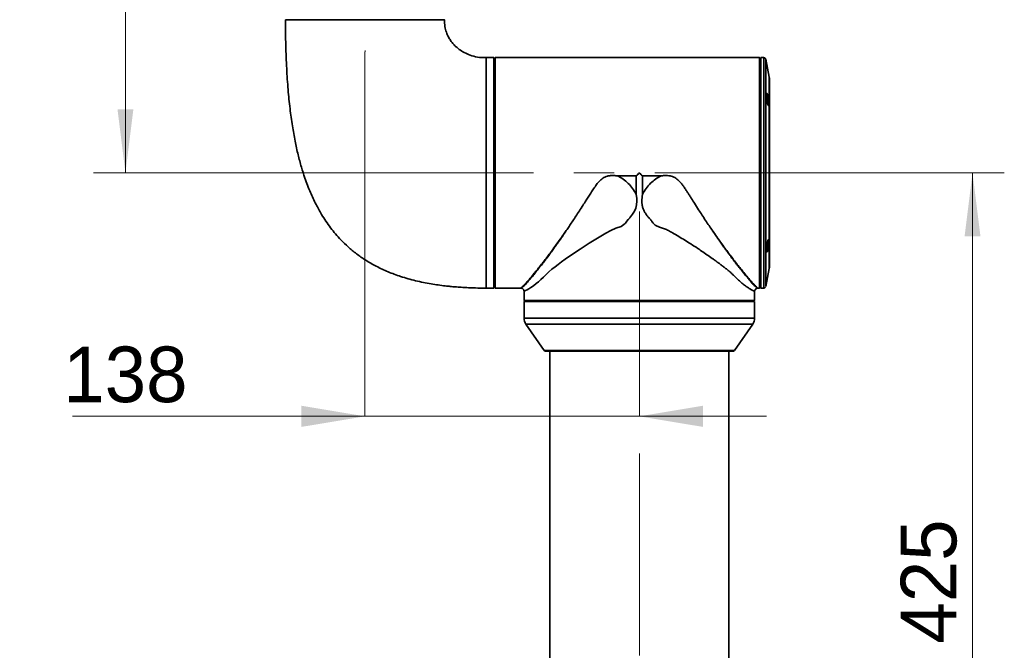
# Model space of a CAD drawing. Header units: millimetres. Extents: x 0 to 3360, y 0 to 2379.
# Tile 14 of 21: x 1221 to 1716, y 1362 to 1679. Entities that reach past the tile are written whole.
import ezdxf

# ---------------------------------------------------------------- set-up
doc = ezdxf.new("R2010")
doc.units = ezdxf.units.MM
doc.header["$LTSCALE"] = 8
doc.linetypes.add('CENTERX2', pattern=[20.32, 12.7, -2.54, 2.54, -2.54])
doc.layers.get('0').update_dxf_attribs({"lineweight": 18})
doc.layers.add('中心线层', color=6, linetype='CENTERX2', lineweight=25)
doc.layers.add('标注层', color=150, linetype='Continuous', lineweight=18)
doc.styles.add('SLDTEXTSTYLE1', font='txt')
doc.dimstyles.new('SLDDIMSTYLE0', dxfattribs={"dimtxt": 28, "dimasz": 32, "dimexe": 0, "dimexo": 0.0625, "dimgap": 7, "dimtad": 1, "dimrnd": 1e-09, "dimzin": 12, "dimdsep": 46, "dimtxsty": 'SLDTEXTSTYLE1', "dimcen": 0.09, "dimdle": 64, "dimadec": 0, "dimazin": 3, "dimtfac": 1, "dimtdec": 3, "dimtmove": 0, "dimatfit": 0, "dimfxl": 1, "dimfrac": 2, "dimtolj": 1, "dimarcsym": 0})
doc.dimstyles.new('SLDDIMSTYLE1', dxfattribs={"dimtxt": 28, "dimasz": 32, "dimexe": 0, "dimexo": 0.0625, "dimgap": 7, "dimtad": 1, "dimrnd": 1e-09, "dimzin": 12, "dimdsep": 46, "dimtxsty": 'SLDTEXTSTYLE1', "dimcen": 0.09, "dimdle": 64, "dimadec": 0, "dimazin": 3, "dimtfac": 1, "dimtdec": 3, "dimtofl": 0, "dimtmove": 0, "dimatfit": 3, "dimfxl": 1, "dimfrac": 2, "dimtolj": 1, "dimarcsym": 0})

# ---------------------------------------------------------------- blocks, each defined once
blk = doc.blocks.new('*X27')
at = {"layer": '标注层'}
for points in [[(1700.1, 1602.02), (1696.1, 1570.02), (1704.1, 1570.02)], [(1700.1, 1177.02), (1704.1, 1209.02), (1696.1, 1209.02)]]:
    blk.add_hatch(color=256, dxfattribs=at).paths.add_polyline_path(points, flags=0)
for p, q in [((1595.68, 1602.02), (1716.1, 1602.02)), ((1700.1, 1602.02), (1700.1, 1177.02)), ((1596.3, 1177.02), (1716.1, 1177.02))]:
    blk.add_line(p, q, dxfattribs=at)
at = {"layer": '标注层', "insert": (1664, 1365.08), "char_height": 28, "width": 112.3128, "attachment_point": 1, "rotation": 90, "style": 'SLDTEXTSTYLE1'}
blk.add_mtext('425', dxfattribs=at)
blk = doc.blocks.new('*X28')
at = {"layer": '标注层', "linetype": 'Continuous'}
for points in [[(1394.51, 1479.47), (1362.51, 1484.8), (1362.51, 1474.14)], [(1532.51, 1479.47), (1564.51, 1484.8), (1564.51, 1474.14)]]:
    blk.add_hatch(color=0, dxfattribs=at).paths.add_polyline_path(points, flags=0)
at = {"layer": '标注层', "color": 0, "linetype": 'Continuous'}
for p, q in [((1394.51, 1662.96), (1394.51, 1479.47)), ((1532.51, 1582.45), (1532.51, 1479.47)), ((1247.4, 1479.47), (1596.51, 1479.47))]:
    blk.add_line(p, q, dxfattribs=at)
at = {"layer": '标注层', "color": 0, "insert": (1274, 1500.39), "char_height": 28, "width": 106.3687, "attachment_point": 5, "style": 'SLDTEXTSTYLE1'}
blk.add_mtext('138', dxfattribs=at)
blk = doc.blocks.new('*X29')
at = {"layer": '标注层'}
for points in [[(1274, 1997.02), (1270, 1965.02), (1278, 1965.02)], [(1274, 1602.02), (1278, 1634.02), (1270, 1634.02)]]:
    blk.add_hatch(color=256, dxfattribs=at).paths.add_polyline_path(points, flags=0)
for p, q in [((1393.82, 1997.02), (1258, 1997.02)), ((1274, 1602.02), (1274, 1997.02)), ((1377.68, 1602.02), (1258, 1602.02))]:
    blk.add_line(p, q, dxfattribs=at)
at = {"layer": '标注层', "insert": (1237.9, 1775.08), "char_height": 28, "width": 110.4358, "attachment_point": 1, "rotation": 90, "style": 'SLDTEXTSTYLE1'}
blk.add_mtext('395', dxfattribs=at)

msp = doc.modelspace()

# ---------------------------------------------------------------- linework, layer by layer
at = {"color": 7, "linetype": 'Continuous', "lineweight": 35}
for p, q in [((1455.313, 1660.005), (1455.314, 1660.014)), ((1455.513, 1660.014), (1455.313, 1660.005)), ((1455.314, 1660.005), (1455.514, 1660.014)), ((1459.313, 1660.014), (1455.513, 1660.014)), ((1459.313, 1660.014), (1459.313, 1659.823)), ((1459.314, 1660.014), (1459.314, 1659.823)), ((1459.314, 1659.823), (1459.314, 1658.818)), ((1459.314, 1659.823), (1459.314, 1658.818)), ((1459.516, 1659.515), (1459.513, 1659.515)), ((1459.825, 1659.823), (1459.516, 1659.515)), ((1460.016, 1660.014), (1459.825, 1659.823)), ((1463.513, 1660.014), (1460.016, 1660.014)), ((1463.514, 1660.014), (1463.513, 1660.014)), ((1593.011, 1660.023), (1463.514, 1660.023)), ((1593.511, 1659.523), (1593.011, 1660.023)), ((1595.093, 1660.023), (1593.611, 1660.023)), ((1597.887, 1650.148), (1596.073, 1659.219)), ((1459.517, 1657.023), (1459.314, 1657.023)), ((1596.954, 1640.985), (1596.993, 1640.853)), ((1597.908, 1635.804), (1597.908, 1635.535)), ((1521.556, 1600.5), (1530.986, 1600.5)), ((1530.986, 1600.5), (1530.986, 1591.153)), ((1534.032, 1600.5), (1543.462, 1600.5)), ((1534.032, 1591.153), (1534.032, 1600.5)), ((1495.76, 1572.988), (1495.771, 1573.004)), ((1569.263, 1572.982), (1569.319, 1572.9)), ((1596.073, 1544.827), (1597.887, 1553.897)), ((1459.314, 1547.023), (1459.517, 1547.023)), ((1455.512, 1544.023), (1459.317, 1544.023)), ((1459.513, 1544.531), (1459.516, 1544.531)), ((1459.516, 1544.531), (1459.825, 1544.223)), ((1459.825, 1544.223), (1460.016, 1544.032)), ((1460.016, 1544.032), (1463.513, 1544.032)), ((1463.513, 1544.032), (1463.514, 1544.032)), ((1463.514, 1544.023), (1473.031, 1544.023)), ((1474.514, 1542.433), (1474.514, 1537.726)), ((1590.505, 1541.223), (1590.505, 1537.726)), ((1590.505, 1541.223), (1590.514, 1541.223)), ((1590.505, 1537.726), (1590.505, 1541.223)), ((1590.514, 1541.223), (1590.514, 1542.433)), ((1591.996, 1544.023), (1593.011, 1544.023)), ((1593.011, 1544.023), (1593.511, 1544.523)), ((1593.611, 1544.023), (1595.093, 1544.023)), ((1474.514, 1537.726), (1475.014, 1537.226)), ((1590.505, 1537.726), (1474.514, 1537.726)), ((1474.514, 1537.223), (1474.514, 1528.799)), ((1475.014, 1537.226), (1475.014, 1537.223)), ((1590.005, 1537.226), (1475.014, 1537.226)), ((1475.014, 1537.223), (1590.005, 1537.223)), ((1590.005, 1537.226), (1590.313, 1537.535)), ((1590.005, 1537.223), (1590.005, 1537.226)), ((1590.314, 1537.535), (1590.006, 1537.226)), ((1590.505, 1537.726), (1590.313, 1537.535)), ((1590.514, 1528.799), (1590.514, 1537.223)), ((1475.417, 1525.932), (1484.715, 1512.649)), ((1580.312, 1512.649), (1589.61, 1525.932)), ((1485.534, 1512.223), (1579.493, 1512.223)), ((1487.514, 1512.223), (1487.514, 1266.823)), ((1577.514, 1266.823), (1577.514, 1512.223))]:
    msp.add_line(p, q, dxfattribs=at)
at = {"color": 8, "linetype": 'Continuous', "lineweight": 35}
msp.add_line((1580.312, 1512.649), (1484.715, 1512.649), dxfattribs=at)
at = {"color": 7, "linetype": 'Continuous', "lineweight": 35}
for points in [[(1459.516, 1659.515), (1459.516, 1659.256), (1459.516, 1658.634), (1459.515, 1657.653), (1459.515, 1656.318), (1459.515, 1654.639), (1459.514, 1652.625), (1459.514, 1650.291), (1459.514, 1647.65), (1459.513, 1644.719), (1459.513, 1641.517), (1459.513, 1638.065), (1459.512, 1634.383), (1459.512, 1630.496), (1459.512, 1626.429), (1459.512, 1622.206), (1459.512, 1617.855), (1459.512, 1613.404), (1459.512, 1608.881), (1459.512, 1604.314), (1459.512, 1599.732), (1459.512, 1595.165), (1459.512, 1590.642), (1459.512, 1586.19), (1459.512, 1581.84), (1459.512, 1577.617), (1459.512, 1573.55), (1459.512, 1569.663), (1459.513, 1565.981), (1459.513, 1562.529), (1459.513, 1559.327), (1459.514, 1556.396), (1459.514, 1553.755), (1459.514, 1551.42), (1459.515, 1549.407), (1459.515, 1547.728), (1459.515, 1546.393), (1459.516, 1545.412), (1459.516, 1544.79), (1459.516, 1544.531)], [(1460.016, 1660.014), (1460.016, 1659.75), (1460.016, 1659.12), (1460.015, 1658.128), (1460.015, 1656.78), (1460.015, 1655.084), (1460.014, 1653.052), (1460.014, 1650.697), (1460.014, 1648.032), (1460.013, 1645.076), (1460.013, 1641.846), (1460.013, 1638.364), (1460.012, 1634.652), (1460.012, 1630.732), (1460.012, 1626.631), (1460.012, 1622.373), (1460.012, 1617.986), (1460.012, 1613.498), (1460.012, 1608.937), (1460.012, 1604.333), (1460.012, 1599.713), (1460.012, 1595.109), (1460.012, 1590.548), (1460.012, 1586.06), (1460.012, 1581.673), (1460.012, 1577.415), (1460.012, 1573.314), (1460.012, 1569.394), (1460.013, 1565.681), (1460.013, 1562.199), (1460.013, 1558.97), (1460.014, 1556.014), (1460.014, 1553.349), (1460.014, 1550.993), (1460.015, 1548.961), (1460.015, 1547.266), (1460.015, 1545.918), (1460.016, 1544.926), (1460.016, 1544.295), (1460.016, 1544.032)], [(1593.011, 1544.023), (1593.01, 1544.202), (1593.01, 1544.737), (1593.009, 1545.625), (1593.009, 1546.862), (1593.009, 1548.438), (1593.008, 1550.344), (1593.008, 1552.57), (1593.008, 1555.1), (1593.007, 1557.919), (1593.007, 1561.011), (1593.007, 1564.355), (1593.007, 1567.931), (1593.006, 1571.718), (1593.006, 1575.691), (1593.006, 1579.827), (1593.006, 1584.1), (1593.006, 1588.483), (1593.006, 1592.95), (1593.006, 1597.472), (1593.006, 1602.023), (1593.006, 1606.574), (1593.006, 1611.096), (1593.006, 1615.563), (1593.006, 1619.946), (1593.006, 1624.219), (1593.006, 1628.354), (1593.006, 1632.328), (1593.007, 1636.114), (1593.007, 1639.691), (1593.007, 1643.035), (1593.007, 1646.126), (1593.008, 1648.946), (1593.008, 1651.476), (1593.008, 1653.701), (1593.009, 1655.608), (1593.009, 1657.184), (1593.009, 1658.42), (1593.01, 1659.309), (1593.01, 1659.844), (1593.011, 1660.023)], [(1593.511, 1544.523), (1593.51, 1544.7), (1593.51, 1545.231), (1593.509, 1546.112), (1593.509, 1547.337), (1593.509, 1548.9), (1593.508, 1550.79), (1593.508, 1552.996), (1593.508, 1555.504), (1593.507, 1558.3), (1593.507, 1561.364), (1593.507, 1564.68), (1593.507, 1568.225), (1593.506, 1571.979), (1593.506, 1575.918), (1593.506, 1580.019), (1593.506, 1584.254), (1593.506, 1588.6), (1593.506, 1593.028), (1593.506, 1597.511), (1593.506, 1602.023), (1593.506, 1606.534), (1593.506, 1611.018), (1593.506, 1615.446), (1593.506, 1619.791), (1593.506, 1624.027), (1593.506, 1628.127), (1593.506, 1632.067), (1593.507, 1635.821), (1593.507, 1639.366), (1593.507, 1642.682), (1593.507, 1645.746), (1593.508, 1648.541), (1593.508, 1651.05), (1593.508, 1653.256), (1593.509, 1655.146), (1593.509, 1656.709), (1593.509, 1657.934), (1593.51, 1658.815), (1593.51, 1659.346), (1593.511, 1659.523)], [(1596.073, 1544.827), (1596.073, 1544.827), (1596.073, 1545.013), (1596.072, 1545.55), (1596.072, 1546.435), (1596.072, 1547.663), (1596.071, 1549.226), (1596.071, 1551.115), (1596.071, 1553.317), (1596.07, 1555.82), (1596.07, 1558.608), (1596.07, 1561.663), (1596.07, 1564.967), (1596.069, 1568.5), (1596.069, 1572.239), (1596.069, 1576.162), (1596.069, 1580.244), (1596.069, 1584.461), (1596.069, 1588.786), (1596.068, 1593.192), (1596.068, 1597.653), (1596.068, 1602.141), (1596.068, 1606.628), (1596.068, 1611.087), (1596.069, 1615.49), (1596.069, 1619.81), (1596.069, 1624.02), (1596.069, 1628.095), (1596.069, 1632.009), (1596.069, 1635.738), (1596.07, 1639.259), (1596.07, 1642.55), (1596.07, 1645.592), (1596.07, 1648.365), (1596.071, 1650.852), (1596.071, 1653.039), (1596.071, 1654.91), (1596.072, 1656.456), (1596.072, 1657.666), (1596.073, 1658.533), (1596.073, 1659.052), (1596.073, 1659.219)], [(1597.887, 1553.897), (1597.887, 1554.042), (1597.887, 1554.539), (1597.886, 1555.388), (1597.886, 1556.582), (1597.886, 1558.113), (1597.885, 1559.969), (1597.885, 1562.136), (1597.885, 1564.598), (1597.885, 1567.338), (1597.884, 1570.334), (1597.884, 1573.565), (1597.884, 1577.007), (1597.884, 1580.633), (1597.884, 1584.419), (1597.884, 1588.334), (1597.883, 1592.351), (1597.883, 1596.44), (1597.883, 1600.569), (1597.883, 1604.71), (1597.883, 1608.831), (1597.883, 1612.901), (1597.884, 1616.891), (1597.884, 1620.77), (1597.884, 1624.511), (1597.884, 1628.086), (1597.884, 1631.467), (1597.884, 1634.63), (1597.885, 1637.552), (1597.885, 1640.211), (1597.885, 1642.588), (1597.886, 1644.664), (1597.886, 1646.424), (1597.886, 1647.855), (1597.887, 1648.947), (1597.887, 1649.692), (1597.887, 1650.084), (1597.888, 1650.12), (1597.888, 1649.8), (1597.888, 1649.133)], [(1530.986, 1591.153), (1531.184, 1589.337), (1531.234, 1587.696), (1531.101, 1585.969), (1530.711, 1584.286), (1530.041, 1582.7), (1529.133, 1581.224), (1528.646, 1580.565), (1528.079, 1579.858), (1527.919, 1579.667), (1527.732, 1579.448), (1527.52, 1579.201), (1527.097, 1578.712), (1526.991, 1578.59), (1526.964, 1578.559), (1526.957, 1578.551), (1526.955, 1578.549), (1526.955, 1578.549), (1526.955, 1578.548), (1526.955, 1578.548), (1526.955, 1578.548), (1526.955, 1578.548), (1526.274, 1577.652), (1525.559, 1576.723), (1524.756, 1575.95), (1523.322, 1575.047), (1520.689, 1574.244), (1518.208, 1573.085), (1515.732, 1571.744), (1511.397, 1569.204), (1507.206, 1566.608), (1502.682, 1563.663), (1498.947, 1561.129), (1495.247, 1558.526), (1493.412, 1557.194), (1491.706, 1555.929), (1490.144, 1554.745), (1488.5, 1553.46), (1486.992, 1552.224), (1485.582, 1550.913), (1484.237, 1549.59), (1482.945, 1548.366), (1481.704, 1547.243), (1480.551, 1546.256), (1479.213, 1545.19), (1478.01, 1544.322), (1476.989, 1543.664), (1476.099, 1543.156), (1475.242, 1542.736), (1474.693, 1542.505), (1474.514, 1542.433)], [(1590.514, 1537.223), (1590.334, 1537.223), (1589.799, 1537.223), (1588.91, 1537.223), (1587.673, 1537.223), (1586.097, 1537.223), (1584.19, 1537.223), (1581.964, 1537.223), (1579.434, 1537.223), (1576.614, 1537.223), (1573.522, 1537.223), (1570.178, 1537.223), (1566.601, 1537.223), (1562.814, 1537.223), (1558.841, 1537.223), (1554.705, 1537.223), (1550.432, 1537.223), (1546.049, 1537.223), (1541.582, 1537.223), (1537.059, 1537.223), (1532.509, 1537.223), (1527.958, 1537.223), (1523.435, 1537.223), (1518.969, 1537.223), (1514.586, 1537.223), (1510.313, 1537.223), (1506.178, 1537.223), (1502.204, 1537.223), (1498.418, 1537.223), (1494.842, 1537.223), (1491.498, 1537.223), (1488.407, 1537.223), (1485.588, 1537.223), (1483.058, 1537.223), (1480.833, 1537.223), (1478.927, 1537.223), (1477.351, 1537.223), (1476.115, 1537.223), (1475.227, 1537.223), (1474.692, 1537.223), (1474.514, 1537.223), (1474.693, 1537.223), (1475.228, 1537.223), (1476.117, 1537.223), (1477.354, 1537.223), (1478.93, 1537.223), (1480.837, 1537.223), (1483.063, 1537.223), (1485.593, 1537.223), (1488.413, 1537.223), (1491.505, 1537.223), (1494.849, 1537.223), (1498.426, 1537.223), (1502.213, 1537.223), (1506.186, 1537.223), (1510.322, 1537.223), (1514.595, 1537.223), (1518.978, 1537.223), (1523.445, 1537.223), (1527.968, 1537.223), (1532.518, 1537.223), (1537.069, 1537.223), (1541.592, 1537.223), (1546.058, 1537.223), (1550.441, 1537.223), (1554.714, 1537.223), (1558.849, 1537.223), (1562.823, 1537.223), (1566.609, 1537.223), (1570.185, 1537.223), (1573.529, 1537.223), (1576.62, 1537.223), (1579.439, 1537.223), (1581.969, 1537.223), (1584.194, 1537.223), (1586.1, 1537.223), (1587.676, 1537.223), (1588.912, 1537.223), (1589.8, 1537.223), (1590.335, 1537.223), (1590.514, 1537.223)]]:
    msp.add_lwpolyline(points, dxfattribs=at)
at = {"color": 8, "linetype": 'Continuous', "lineweight": 35}
for points in [[(1595.093, 1544.023), (1595.092, 1544.202), (1595.092, 1544.737), (1595.092, 1545.625), (1595.091, 1546.862), (1595.091, 1548.438), (1595.09, 1550.344), (1595.09, 1552.57), (1595.09, 1555.1), (1595.089, 1557.919), (1595.089, 1561.011), (1595.089, 1564.355), (1595.089, 1567.931), (1595.088, 1571.718), (1595.088, 1575.691), (1595.088, 1579.827), (1595.088, 1584.1), (1595.088, 1588.483), (1595.088, 1592.95), (1595.088, 1597.472), (1595.088, 1602.023), (1595.088, 1606.574), (1595.088, 1611.096), (1595.088, 1615.563), (1595.088, 1619.946), (1595.088, 1624.219), (1595.088, 1628.354), (1595.088, 1632.328), (1595.089, 1636.114), (1595.089, 1639.691), (1595.089, 1643.035), (1595.089, 1646.126), (1595.09, 1648.946), (1595.09, 1651.476), (1595.09, 1653.701), (1595.091, 1655.608), (1595.091, 1657.184), (1595.092, 1658.42), (1595.092, 1659.309), (1595.092, 1659.844), (1595.093, 1660.023)], [(1590.514, 1528.799), (1590.334, 1528.799), (1589.799, 1528.799), (1588.91, 1528.799), (1587.673, 1528.799), (1586.097, 1528.799), (1584.19, 1528.799), (1581.964, 1528.799), (1579.434, 1528.799), (1576.614, 1528.799), (1573.522, 1528.799), (1570.178, 1528.799), (1566.601, 1528.799), (1562.814, 1528.799), (1558.841, 1528.799), (1554.705, 1528.799), (1550.432, 1528.799), (1546.049, 1528.799), (1541.582, 1528.799), (1537.059, 1528.799), (1532.509, 1528.799), (1527.958, 1528.799), (1523.435, 1528.799), (1518.969, 1528.799), (1514.586, 1528.799), (1510.313, 1528.799), (1506.178, 1528.799), (1502.204, 1528.799), (1498.418, 1528.799), (1494.842, 1528.799), (1491.498, 1528.799), (1488.407, 1528.799), (1485.588, 1528.799), (1483.058, 1528.799), (1480.833, 1528.799), (1478.927, 1528.799), (1477.351, 1528.799), (1476.115, 1528.799), (1475.227, 1528.799), (1474.692, 1528.799), (1474.514, 1528.799)], [(1532.509, 1525.932), (1528.029, 1525.932), (1523.577, 1525.932), (1519.18, 1525.932), (1514.865, 1525.932), (1510.659, 1525.932), (1506.588, 1525.932), (1502.677, 1525.932), (1498.949, 1525.932), (1495.429, 1525.932), (1492.137, 1525.932), (1489.094, 1525.932), (1486.319, 1525.932), (1483.829, 1525.932), (1481.638, 1525.932), (1479.762, 1525.932), (1478.21, 1525.932), (1476.994, 1525.932), (1476.12, 1525.932), (1475.593, 1525.932), (1475.417, 1525.932)], [(1589.61, 1525.932), (1589.433, 1525.932), (1588.906, 1525.932), (1588.031, 1525.932), (1586.814, 1525.932), (1585.262, 1525.932), (1583.384, 1525.932), (1581.193, 1525.932), (1578.702, 1525.932), (1575.927, 1525.932), (1572.883, 1525.932), (1569.591, 1525.932), (1566.07, 1525.932), (1562.342, 1525.932), (1558.43, 1525.932), (1554.359, 1525.932), (1550.153, 1525.932), (1545.838, 1525.932), (1541.441, 1525.932), (1536.988, 1525.932), (1532.509, 1525.932)]]:
    msp.add_lwpolyline(points, dxfattribs=at)
at = {"color": 7, "linetype": 'Continuous', "lineweight": 35}
for centre, radius, start, end in [((1479.514, 1528.799), 5, 180, 214.99202), ((1585.514, 1528.799), 5, 325.00798, 0), ((1485.534, 1513.223), 1, 214.99202, 270), ((1579.493, 1513.223), 1, 270, 325.00798)]:
    msp.add_arc(centre, radius, start, end, dxfattribs=at)
for major_axis, ratio, start_param, end_param in [((58, 58), 0.0000422, 1.5708386, 1.5970993), ((58, -58), 0.0000423, 4.7123468, 4.7386088)]:
    msp.add_ellipse((1532.514, 1602.023), major_axis=major_axis, ratio=ratio, start_param=start_param, end_param=end_param, dxfattribs=at)
for points, knots in [([(1354.514, 1679.023), (1354.54, 1674.74), (1354.591, 1666.562), (1355.039, 1654.851), (1355.744, 1644.227), (1356.707, 1634.61), (1357.889, 1625.972), (1359.259, 1618.233), (1360.781, 1611.318), (1362.435, 1605.114), (1364.44, 1598.768), (1366.838, 1592.464), (1369.675, 1586.362), (1372.996, 1580.359), (1377.061, 1574.315), (1381.657, 1568.908), (1386.07, 1564.639), (1390.239, 1561.2), (1394.936, 1557.936), (1400.25, 1554.879), (1406.126, 1552.137), (1412.744, 1549.684), (1419.999, 1547.635), (1427.523, 1546.102), (1433.369, 1545.276), (1437.395, 1544.844), (1440.038, 1544.604), (1443.107, 1544.377), (1446.933, 1544.174), (1451.159, 1544.037), (1454.117, 1544.035), (1455.514, 1544.034)], [0, 0, 0, 0, 12.8489343, 24.5373961, 35.1560874, 44.7921193, 53.5284416, 61.3089627, 68.3668678, 74.7664171, 80.56635, 88.326584, 94.9857624, 100.7403426, 108.8961892, 116.7956075, 121.9828332, 127.3007014, 132.9933361, 139.1249781, 145.6697263, 152.424833, 160.2813305, 168.2646761, 175.4443609, 177.9873174, 180.413145, 183.4083729, 187.2196181, 191.9058674, 196.0946244, 196.0946244, 196.0946244, 196.0946244]), ([(1394.51, 1679.023), (1392.765, 1679.023), (1389.274, 1679.023), (1384.128, 1679.023), (1379.159, 1679.023), (1374.453, 1679.023), (1370.091, 1679.023), (1366.146, 1679.023), (1362.686, 1679.023), (1359.772, 1679.023), (1357.449, 1679.023), (1355.773, 1679.023), (1354.711, 1679.023), (1354.579, 1679.023), (1354.514, 1679.023)], [0, 0, 0, 0, 3.333053, 6.666104, 9.9991567, 13.3322069, 16.6652587, 19.9983113, 23.3313621, 26.6644146, 29.9974669, 33.3305188, 36.6635701, 39.9966221, 39.9966221, 39.9966221, 39.9966221]), ([(1394.51, 1679.033), (1392.765, 1679.033), (1389.274, 1679.033), (1384.128, 1679.033), (1379.159, 1679.033), (1374.453, 1679.033), (1370.091, 1679.033), (1366.146, 1679.033), (1362.686, 1679.033), (1359.772, 1679.033), (1357.449, 1679.033), (1355.774, 1679.033), (1354.721, 1679.033), (1354.59, 1679.033), (1354.525, 1679.033)], [0, 0, 0, 0, 3.3416026, 6.6832032, 10.0248055, 13.3664053, 16.7080067, 20.0496088, 23.3912093, 26.7328114, 30.0744132, 33.4160147, 36.7576157, 39.9849322, 39.9849322, 39.9849322, 39.9849322]), ([(1354.525, 1679.033), (1354.594, 1679.033), (1354.735, 1679.033), (1355.612, 1679.033), (1356.611, 1679.033), (1357.014, 1679.033)], [0, 0, 0, 0, 0.9108242, 1.8526454, 2.4887249, 2.4887249, 2.4887249, 2.4887249]), ([(1434.502, 1679.033), (1434.506, 1679.033), (1434.627, 1679.033), (1434.235, 1679.033), (1433.274, 1679.033), (1431.57, 1679.033), (1429.253, 1679.033), (1426.336, 1679.033), (1422.876, 1679.033), (1418.931, 1679.033), (1414.568, 1679.033), (1409.862, 1679.033), (1404.893, 1679.033), (1399.746, 1679.033), (1396.255, 1679.033), (1394.51, 1679.033)], [0, 0, 0, 0, 0.1137211, 3.4388334, 6.7639453, 10.0890572, 13.414169, 16.7392821, 20.0643933, 23.3895053, 26.7146179, 30.0397304, 33.3648424, 36.6899546, 40.015066, 40.015066, 40.015066, 40.015066]), ([(1434.514, 1679.023), (1434.447, 1679.023), (1434.315, 1679.023), (1433.252, 1679.023), (1431.575, 1679.023), (1429.251, 1679.023), (1426.337, 1679.023), (1422.876, 1679.023), (1418.931, 1679.023), (1414.568, 1679.023), (1409.862, 1679.023), (1404.893, 1679.023), (1399.746, 1679.023), (1396.255, 1679.023), (1394.51, 1679.023)], [0, 0, 0, 0, 3.333615, 6.6672297, 10.0008444, 13.334459, 16.6680748, 20.0016887, 23.3353035, 26.6689188, 30.0025341, 33.3361488, 36.6697638, 40.0033779, 40.0033779, 40.0033779, 40.0033779]), ([(1432.014, 1679.033), (1432.423, 1679.033), (1433.437, 1679.033), (1433.897, 1679.033), (1434.172, 1679.033)], [0, 0, 0, 0, 0.8710806, 2.1582358, 2.1582358, 2.1582358, 2.1582358]), ([(1455.316, 1660.054), (1453.894, 1660.068), (1451.186, 1660.095), (1447.534, 1661.118), (1444.475, 1662.471), (1442.191, 1663.919), (1440.424, 1665.359), (1438.941, 1666.831), (1437.58, 1668.539), (1436.347, 1670.574), (1435.344, 1672.912), (1434.594, 1675.78), (1434.542, 1677.888), (1434.514, 1679.023)], [0, 0, 0, 0, 4.2503921, 8.0961186, 11.2800095, 14.2732286, 16.1802326, 18.1153295, 20.5351092, 22.7172666, 25.2390341, 28.1511501, 31.5489885, 31.5489885, 31.5489885, 31.5489885]), ([(1455.509, 1602.023), (1455.509, 1604.526), (1455.509, 1609.531), (1455.509, 1616.914), (1455.509, 1624.048), (1455.509, 1630.813), (1455.51, 1637.096), (1455.51, 1642.792), (1455.51, 1647.806), (1455.511, 1652.053), (1455.512, 1655.467), (1455.512, 1657.968), (1455.513, 1659.603), (1455.513, 1659.877), (1455.513, 1660.014)], [0, 0, 0, 0, 4.8326095, 9.6652109, 14.4978258, 19.3304306, 24.1630446, 28.995646, 33.8282586, 38.660864, 43.4934738, 48.3260809, 53.1586884, 57.9912967, 57.9912967, 57.9912967, 57.9912967]), ([(1459.309, 1602.023), (1459.309, 1604.526), (1459.309, 1609.531), (1459.309, 1616.914), (1459.309, 1624.048), (1459.309, 1630.813), (1459.31, 1637.096), (1459.31, 1642.792), (1459.31, 1647.806), (1459.311, 1652.053), (1459.312, 1655.467), (1459.312, 1657.968), (1459.313, 1659.603), (1459.313, 1659.877), (1459.313, 1660.014)], [0, 0, 0, 0, 4.8326095, 9.665211, 14.4978259, 19.3304307, 24.1630447, 28.9956462, 33.8282587, 38.6608642, 43.4934729, 48.3260811, 53.1586881, 57.9912967, 57.9912967, 57.9912967, 57.9912967]), ([(1459.314, 1660.014), (1459.314, 1659.865), (1459.314, 1659.567), (1459.315, 1658.444), (1459.315, 1657.3), (1459.315, 1657.023)], [0, 0, 0, 0, 1.289749, 2.5794977, 2.9912894, 2.9912894, 2.9912894, 2.9912894]), ([(1459.513, 1659.515), (1459.513, 1659.381), (1459.513, 1659.112), (1459.512, 1657.495), (1459.512, 1655.018), (1459.511, 1651.635), (1459.511, 1647.426), (1459.51, 1642.455), (1459.51, 1636.807), (1459.509, 1630.576), (1459.509, 1623.867), (1459.509, 1616.792), (1459.509, 1609.47), (1459.509, 1604.505), (1459.509, 1602.023)], [0, 0, 0, 0, 4.7910032, 9.58201, 14.3730095, 19.1640171, 23.9550148, 28.7460248, 33.5370349, 38.328037, 43.1190339, 47.9100476, 52.7010468, 57.4920482, 57.4920482, 57.4920482, 57.4920482]), ([(1593.609, 1561.096), (1593.609, 1562.956), (1593.609, 1566.678), (1593.608, 1573.053), (1593.608, 1579.873), (1593.608, 1587.085), (1593.608, 1594.55), (1593.608, 1602.143), (1593.608, 1609.734), (1593.608, 1617.194), (1593.608, 1624.393), (1593.608, 1631.21), (1593.609, 1637.527), (1593.609, 1643.237), (1593.609, 1648.242), (1593.61, 1652.455), (1593.611, 1655.81), (1593.611, 1658.225), (1593.612, 1659.745), (1593.612, 1659.926), (1593.612, 1660.015)], [0, 0, 0, 0, 5.5003499, 11.0007055, 16.5010611, 22.001409, 27.5017793, 33.0021252, 38.5024686, 44.0028273, 49.5031858, 55.0035383, 60.5038967, 66.0042522, 71.5046064, 77.0049583, 82.5053151, 88.0056633, 93.5060191, 98.9195713, 98.9195713, 98.9195713, 98.9195713]), ([(1595.972, 1659.481), (1595.955, 1659.518), (1595.894, 1659.648), (1595.705, 1659.83), (1595.419, 1659.995), (1595.199, 1660.009), (1595.092, 1660.016)], [0, 0, 0, 0, 0.1211544, 0.431879, 0.7710543, 1.0892149, 1.0892149, 1.0892149, 1.0892149]), ([(1459.314, 1657.023), (1459.313, 1656.932), (1459.313, 1656.75), (1459.312, 1655.289), (1459.312, 1652.985), (1459.311, 1649.79), (1459.311, 1645.782), (1459.31, 1641.025), (1459.31, 1635.601), (1459.309, 1629.602), (1459.309, 1623.131), (1459.309, 1616.299), (1459.309, 1609.222), (1459.309, 1604.423), (1459.309, 1602.023)], [0, 0, 0, 0, 4.5833349, 9.1666681, 13.7500008, 18.3333303, 22.9166674, 27.5000064, 32.0833444, 36.6666703, 41.250004, 45.8333386, 50.4166791, 55.0000079, 55.0000079, 55.0000079, 55.0000079]), ([(1597.902, 1568.242), (1597.902, 1569.778), (1597.902, 1572.85), (1597.902, 1578.111), (1597.901, 1583.74), (1597.901, 1589.694), (1597.901, 1595.855), (1597.901, 1602.122), (1597.901, 1608.388), (1597.901, 1614.545), (1597.901, 1620.487), (1597.902, 1626.114), (1597.902, 1631.328), (1597.902, 1636.041), (1597.903, 1640.172), (1597.903, 1643.65), (1597.904, 1646.416), (1597.904, 1648.42), (1597.905, 1649.642), (1597.905, 1650.002), (1597.906, 1649.775), (1597.906, 1649.142), (1597.906, 1648.955)], [0, 0, 0, 0, 4.2530592, 8.5061266, 12.759192, 17.012269, 21.2653328, 25.5183944, 29.7714532, 34.0245283, 38.277594, 42.5306679, 46.7837341, 51.0367982, 55.2898581, 59.5429284, 63.7959972, 68.049067, 72.3021314, 76.5551986, 80.8082657, 82.5937702, 82.5937702, 82.5937702, 82.5937702]), ([(1596.47, 1641.133), (1596.472, 1641.277), (1596.477, 1641.566), (1596.516, 1641.859), (1596.577, 1642.036), (1596.659, 1642.077), (1596.758, 1641.988), (1596.909, 1641.707), (1597.038, 1641.274), (1597.123, 1640.985)], [0, 0, 0, 0, 0.2717226, 0.543837, 0.8157409, 1.088113, 1.3608511, 1.6327832, 2.1762631, 2.1762631, 2.1762631, 2.1762631]), ([(1597.047, 1636.785), (1596.97, 1637.11), (1596.815, 1637.761), (1596.626, 1638.973), (1596.495, 1640.184), (1596.478, 1640.817), (1596.47, 1641.133)], [0, 0, 0, 0, 1.0994304, 2.1986992, 3.2972397, 4.3952125, 4.3952125, 4.3952125, 4.3952125]), ([(1596.517, 1641.856), (1596.519, 1641.86), (1596.565, 1641.935), (1596.719, 1641.678), (1596.876, 1641.216), (1596.954, 1640.985)], [0, 0, 0, 0, 0.027821, 0.5252295, 1.0244097, 1.0244097, 1.0244097, 1.0244097]), ([(1596.993, 1640.853), (1597.073, 1640.538), (1597.235, 1639.91), (1597.442, 1638.733), (1597.58, 1637.594), (1597.628, 1636.614), (1597.577, 1636.255), (1597.552, 1636.079)], [0, 0, 0, 0, 0.9757322, 1.9479538, 2.920444, 3.8931131, 4.831864, 4.831864, 4.831864, 4.831864]), ([(1597.123, 1640.985), (1597.203, 1640.659), (1597.361, 1640.009), (1597.564, 1638.799), (1597.71, 1637.59), (1597.729, 1636.957), (1597.738, 1636.641)], [0, 0, 0, 0, 1.0997615, 2.1992401, 3.2980363, 4.3961712, 4.3961712, 4.3961712, 4.3961712]), ([(1597.738, 1636.641), (1597.736, 1636.496), (1597.73, 1636.207), (1597.686, 1635.916), (1597.619, 1635.738), (1597.529, 1635.697), (1597.423, 1635.785), (1597.263, 1636.063), (1597.134, 1636.497), (1597.047, 1636.785)], [0, 0, 0, 0, 0.2736055, 0.5478061, 0.8209249, 1.0960432, 1.368672, 1.6446714, 2.1921173, 2.1921173, 2.1921173, 2.1921173]), ([(1597.411, 1635.879), (1597.408, 1635.875), (1597.395, 1635.852), (1597.373, 1635.892), (1597.354, 1635.925)], [0, 0, 0, 0, 0.016021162, 0.089402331, 0.089402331, 0.089402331, 0.089402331]), ([(1455.514, 1544.023), (1455.513, 1544.119), (1455.513, 1544.31), (1455.512, 1545.851), (1455.512, 1548.281), (1455.511, 1551.651), (1455.511, 1555.877), (1455.51, 1560.893), (1455.51, 1566.614), (1455.509, 1572.94), (1455.509, 1579.764), (1455.509, 1586.968), (1455.509, 1594.431), (1455.509, 1599.492), (1455.509, 1602.023)], [0, 0, 0, 0, 4.833334, 9.666667, 14.4999963, 19.3333367, 24.1666662, 28.9999969, 33.8333377, 38.666658, 43.5000007, 48.3333236, 53.1666746, 57.9999991, 57.9999991, 57.9999991, 57.9999991]), ([(1459.315, 1547.023), (1459.315, 1546.664), (1459.315, 1545.452), (1459.314, 1544.39), (1459.314, 1543.848), (1459.313, 1544.357), (1459.312, 1545.838), (1459.312, 1548.285), (1459.311, 1551.65), (1459.311, 1555.877), (1459.31, 1560.893), (1459.31, 1566.614), (1459.309, 1572.94), (1459.309, 1579.764), (1459.309, 1586.968), (1459.309, 1594.431), (1459.309, 1599.492), (1459.309, 1602.023)], [0, 0, 0, 0, 1.7757667, 6.0060682, 10.2363702, 14.4666723, 18.6969737, 22.9272719, 27.1575799, 31.38788, 35.6181779, 39.8484862, 44.0787765, 48.3090864, 52.5393798, 56.7696974, 60.9999911, 60.9999911, 60.9999911, 60.9999911]), ([(1459.309, 1602.023), (1459.309, 1599.623), (1459.309, 1594.823), (1459.309, 1587.747), (1459.309, 1580.915), (1459.309, 1574.444), (1459.31, 1568.445), (1459.31, 1563.021), (1459.311, 1558.263), (1459.311, 1554.256), (1459.312, 1551.061), (1459.312, 1548.756), (1459.313, 1547.295), (1459.313, 1547.114), (1459.314, 1547.023)], [0, 0, 0, 0, 4.5833289, 9.1666693, 13.7500039, 18.3333385, 22.9166644, 27.5000024, 32.083343, 36.6666676, 41.2500065, 45.8333402, 50.4166734, 55.0000079, 55.0000079, 55.0000079, 55.0000079]), ([(1459.509, 1602.023), (1459.509, 1599.541), (1459.509, 1594.576), (1459.509, 1587.254), (1459.509, 1580.179), (1459.509, 1573.47), (1459.51, 1567.239), (1459.51, 1561.591), (1459.511, 1556.62), (1459.511, 1552.411), (1459.512, 1549.028), (1459.512, 1546.55), (1459.513, 1544.934), (1459.513, 1544.665), (1459.513, 1544.531)], [0, 0, 0, 0, 4.791002, 9.582001, 14.373015, 19.1640122, 23.9550158, 28.7460262, 33.5370237, 38.3280344, 43.1190337, 47.9100398, 52.7010429, 57.4920482, 57.4920482, 57.4920482, 57.4920482]), ([(1495.771, 1573.004), (1496.241, 1573.693), (1497.201, 1575.1), (1498.682, 1577.313), (1500.247, 1579.682), (1501.923, 1582.254), (1503.602, 1584.867), (1505.093, 1587.215), (1506.433, 1589.334), (1507.71, 1591.347), (1509.108, 1593.484), (1510.568, 1595.592), (1511.895, 1597.279), (1513.095, 1598.505), (1514.094, 1599.318), (1515.21, 1599.967), (1516.544, 1600.445), (1518.087, 1600.679), (1519.809, 1600.691), (1520.968, 1600.564), (1521.556, 1600.5)], [0, 0, 0, 0, 2.6798392, 5.477802, 8.3939249, 11.5116292, 14.8914692, 17.801219, 19.8481343, 22.3537599, 24.8579521, 27.3646074, 29.8720969, 31.1189716, 32.3659004, 33.6195567, 34.8651703, 36.4746345, 38.1470704, 39.871302, 39.871302, 39.871302, 39.871302]), ([(1530.986, 1591.153), (1530.402, 1592.185), (1529.255, 1594.211), (1526.955, 1596.778), (1524.41, 1598.931), (1522.498, 1599.982), (1521.556, 1600.5)], [0, 0, 0, 0, 3.547805, 6.9706944, 10.284008, 13.5044011, 13.5044011, 13.5044011, 13.5044011]), ([(1543.462, 1600.5), (1542.524, 1599.985), (1540.619, 1598.938), (1538.075, 1596.79), (1535.769, 1594.222), (1534.618, 1592.189), (1534.032, 1591.153)], [0, 0, 0, 0, 3.2041333, 6.5120209, 9.9403844, 13.5043789, 13.5043789, 13.5043789, 13.5043789]), ([(1543.462, 1600.5), (1544.315, 1600.587), (1546.022, 1600.761), (1548.183, 1600.547), (1549.807, 1599.968), (1550.925, 1599.317), (1551.927, 1598.501), (1552.922, 1597.484), (1553.907, 1596.29), (1554.919, 1594.915), (1555.88, 1593.517), (1556.812, 1592.106), (1557.729, 1590.682), (1558.872, 1588.881), (1560.408, 1586.448), (1562.183, 1583.665), (1564.049, 1580.785), (1565.808, 1578.107), (1567.567, 1575.468), (1568.706, 1573.798), (1569.263, 1572.982)], [0, 0, 0, 0, 2.5001744, 4.9998514, 6.2462085, 7.5033072, 8.7523029, 10.0055868, 11.6512433, 13.2705521, 15.0049357, 16.6247159, 18.2456227, 20.004365, 22.942361, 26.8187393, 29.9403894, 33.4040205, 36.7231354, 39.8977868, 39.8977868, 39.8977868, 39.8977868]), ([(1590.514, 1542.433), (1590.494, 1542.441), (1590.456, 1542.457), (1590.143, 1542.579), (1589.652, 1542.789), (1588.884, 1543.165), (1587.797, 1543.788), (1586.298, 1544.798), (1584.889, 1545.898), (1583.714, 1546.893), (1582.861, 1547.646), (1581.968, 1548.462), (1581.041, 1549.34), (1580.079, 1550.267), (1579.108, 1551.269), (1578.08, 1552.194), (1576.894, 1553.168), (1575.587, 1554.199), (1574.178, 1555.281), (1572.784, 1556.328), (1571.34, 1557.394), (1569.495, 1558.731), (1567.213, 1560.346), (1564.558, 1562.174), (1561.629, 1564.145), (1558.618, 1566.107), (1555.42, 1568.115), (1552.339, 1569.984), (1549.563, 1571.613), (1547.161, 1572.895), (1545.209, 1573.974), (1543.274, 1574.472), (1541.528, 1575.044), (1540.102, 1575.985), (1538.971, 1577.268), (1538.006, 1578.679), (1536.839, 1579.935), (1535.8, 1581.298), (1534.894, 1582.759), (1534.231, 1584.349), (1533.864, 1586.034), (1533.708, 1588.316), (1533.903, 1590.021), (1534.032, 1591.153)], [0, 0, 0, 0, 2.4466316, 4.8802883, 7.4094984, 9.7319227, 13.0326009, 16.2235046, 19.4300987, 20.7949483, 22.1752653, 23.5725855, 24.9646719, 26.3654784, 27.7825601, 29.1517797, 30.5290287, 32.3560177, 33.9915391, 35.553814, 37.1685287, 38.8357495, 41.571565, 44.3521309, 46.8685852, 50.1483518, 52.8671528, 55.6234432, 58.3598045, 60.0853499, 61.685415, 63.2534454, 64.4667644, 65.689217, 66.91167, 68.1461996, 69.3816357, 70.6121205, 71.8443978, 73.0840695, 74.3113135, 75.5503023, 78.0046563, 78.0046563, 78.0046563, 78.0046563]), ([(1473.031, 1544.025), (1473.03, 1544.025), (1472.94, 1543.944), (1473.281, 1544.234), (1473.982, 1544.943), (1475.046, 1546.107), (1476.252, 1547.467), (1477.5, 1548.912), (1478.912, 1550.58), (1480.318, 1552.281), (1481.701, 1553.986), (1483.021, 1555.64), (1484.455, 1557.468), (1486.002, 1559.477), (1487.916, 1562.008), (1490.22, 1565.126), (1492.93, 1568.898), (1494.805, 1571.608), (1495.76, 1572.988)], [0, 0, 0, 0, 0.0313602, 3.0145917, 6.1479576, 9.235532, 11.5374901, 13.8395278, 16.0915237, 18.4438236, 20.1326205, 21.8973837, 23.7388007, 25.6574744, 27.6539332, 30.6450884, 33.6969387, 36.8638812, 36.8638812, 36.8638812, 36.8638812]), ([(1495.76, 1572.988), (1495.133, 1572.066), (1493.784, 1570.078), (1492.253, 1567.884), (1491.144, 1566.315), (1490.531, 1565.453), (1489.904, 1564.577), (1489.263, 1563.688), (1488.611, 1562.789), (1487.481, 1561.244), (1486.005, 1559.254), (1484.326, 1557.038), (1483.147, 1555.508), (1482.36, 1554.498), (1481.873, 1553.877), (1481.454, 1553.346), (1481.1, 1552.899), (1480.807, 1552.531), (1480.279, 1551.871), (1479.57, 1550.991), (1478.741, 1549.979), (1477.902, 1548.968), (1477.083, 1547.999), (1476.314, 1547.111), (1475.625, 1546.337), (1474.969, 1545.632), (1474.326, 1545.001), (1473.749, 1544.504), (1473.283, 1544.17), (1473.147, 1544.082), (1473.085, 1544.041)], [0, 0, 0, 0, 2.153864, 4.6397093, 5.3446677, 6.0715863, 6.8202517, 7.5903947, 8.381756, 9.1940642, 11.7397714, 13.9181363, 15.7369694, 16.5140738, 17.2041743, 17.8081359, 18.3267338, 18.7606307, 19.1104132, 20.7051638, 22.0561637, 23.1686628, 25.0210548, 26.563859, 27.8051602, 29.5415134, 31.3235561, 33.1062012, 35.1483747, 36.8562871, 36.8562871, 36.8562871, 36.8562871]), ([(1591.942, 1544.041), (1591.894, 1544.073), (1591.783, 1544.144), (1591.429, 1544.393), (1590.979, 1544.754), (1590.505, 1545.187), (1589.958, 1545.736), (1589.385, 1546.353), (1588.74, 1547.077), (1587.975, 1547.958), (1587.166, 1548.914), (1586.345, 1549.903), (1585.544, 1550.879), (1584.616, 1552.028), (1583.562, 1553.351), (1582.386, 1554.846), (1581.09, 1556.521), (1579.763, 1558.265), (1578.461, 1560), (1577.184, 1561.728), (1575.944, 1563.428), (1574.665, 1565.205), (1573.336, 1567.075), (1571.955, 1569.048), (1570.617, 1570.986), (1569.751, 1572.262), (1569.319, 1572.9)], [0, 0, 0, 0, 1.3982457, 3.2392827, 4.60723, 6.0888217, 7.5141445, 8.9835709, 10.2214964, 11.7588964, 13.6037808, 14.6851804, 15.9945819, 17.5368583, 19.0161978, 20.6826028, 22.540015, 24.3051321, 25.905433, 27.5157881, 29.073489, 30.4404527, 32.1190063, 33.7840866, 35.270269, 36.7550449, 36.7550449, 36.7550449, 36.7550449]), ([(1569.319, 1572.9), (1570.051, 1571.84), (1571.439, 1569.83), (1573.51, 1566.918), (1575.487, 1564.192), (1577.504, 1561.475), (1579.456, 1558.902), (1581.334, 1556.482), (1583.038, 1554.334), (1584.831, 1552.123), (1586.659, 1549.922), (1588.438, 1547.846), (1589.916, 1546.172), (1591.044, 1544.94), (1591.825, 1544.164), (1591.94, 1544.071), (1591.996, 1544.025)], [0, 0, 0, 0, 2.4240075, 4.5977122, 6.9689654, 9.197586, 11.6704906, 14.0272349, 16.2689171, 18.3968379, 21.5026668, 24.5570646, 27.5932487, 30.676672, 33.8036644, 36.755247, 36.755247, 36.755247, 36.755247]), ([(1596.47, 1563.074), (1596.472, 1563.231), (1596.477, 1563.546), (1596.525, 1564.293), (1596.637, 1565.336), (1596.841, 1566.574), (1597.083, 1567.615), (1597.332, 1568.313), (1597.551, 1568.565), (1597.676, 1568.358), (1597.73, 1567.969), (1597.736, 1567.689), (1597.738, 1567.548)], [0, 0, 0, 0, 0.4129078, 0.8263857, 1.646749, 2.4670731, 3.2876921, 4.1087793, 4.930593, 5.7525099, 6.1647041, 6.580206, 6.580206, 6.580206, 6.580206]), ([(1597.738, 1567.548), (1597.736, 1567.391), (1597.731, 1567.077), (1597.677, 1566.329), (1597.552, 1565.287), (1597.334, 1564.052), (1597.085, 1563.011), (1596.842, 1562.311), (1596.638, 1562.056), (1596.525, 1562.264), (1596.477, 1562.653), (1596.472, 1562.934), (1596.47, 1563.074)], [0, 0, 0, 0, 0.411878, 0.8245786, 1.643098, 2.4616438, 3.2804967, 4.0997776, 4.9197305, 5.7397602, 6.152982, 6.5657102, 6.5657102, 6.5657102, 6.5657102]), ([(1597.608, 1567.446), (1597.605, 1567.299), (1597.6, 1567), (1597.546, 1566.292), (1597.42, 1565.302), (1597.202, 1564.134), (1596.953, 1563.145), (1596.713, 1562.508), (1596.568, 1562.291), (1596.517, 1562.33), (1596.517, 1562.331)], [0, 0, 0, 0, 0.4404416, 0.8888593, 1.7716305, 2.6549611, 3.537443, 4.4192832, 5.3006655, 5.3092878, 5.3092878, 5.3092878, 5.3092878]), ([(1597.368, 1568.285), (1597.384, 1568.314), (1597.4, 1568.344), (1597.41, 1568.328), (1597.41, 1568.328)], [0, 0, 0, 0, 0.063605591, 0.06619151, 0.06619151, 0.06619151, 0.06619151]), ([(1597.555, 1568.104), (1597.57, 1568.018), (1597.601, 1567.848), (1597.605, 1567.58), (1597.608, 1567.446)], [0, 0, 0, 0, 0.33328144, 0.66065879, 0.66065879, 0.66065879, 0.66065879]), ([(1597.905, 1554.158), (1597.905, 1554.155), (1597.905, 1554.018), (1597.905, 1554.499), (1597.904, 1555.659), (1597.904, 1557.709), (1597.903, 1560.501), (1597.903, 1563.97), (1597.902, 1566.818), (1597.902, 1568.242)], [0, 0, 0, 0, 0.0416916, 2.3845074, 4.7273221, 7.0701352, 9.4129529, 11.7557702, 14.098586, 14.098586, 14.098586, 14.098586]), ([(1593.612, 1544.031), (1593.612, 1544.028), (1593.612, 1543.863), (1593.612, 1544.445), (1593.611, 1545.851), (1593.611, 1548.334), (1593.61, 1551.717), (1593.609, 1555.919), (1593.609, 1559.37), (1593.609, 1561.096)], [0, 0, 0, 0, 0.0448071, 2.8840422, 5.7232785, 8.5625136, 11.4017474, 14.2409833, 17.0802192, 17.0802192, 17.0802192, 17.0802192]), ([(1597.906, 1555.066), (1597.906, 1554.846), (1597.906, 1554.575), (1597.906, 1554.518), (1597.906, 1554.508)], [0, 0, 0, 0, 0.45293164, 0.55825719, 0.55825719, 0.55825719, 0.55825719]), ([(1473.085, 1544.041), (1473.07, 1544.036), (1473.04, 1544.025), (1473.036, 1544.023), (1473.034, 1544.022)], [0, 0, 0, 0, 0.027124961, 0.054986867, 0.054986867, 0.054986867, 0.054986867]), ([(1473.034, 1544.022), (1473.036, 1544.023), (1473.04, 1544.025), (1473.07, 1544.036), (1473.085, 1544.041)], [0, 0, 0, 0, 0.027992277, 0.055244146, 0.055244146, 0.055244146, 0.055244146]), ([(1474.514, 1542.433), (1474.47, 1542.652), (1474.385, 1543.084), (1474.001, 1543.574), (1473.538, 1543.899), (1473.203, 1543.981), (1473.034, 1544.022)], [0, 0, 0, 0, 0.6624707, 1.3069779, 1.8159708, 2.3359493, 2.3359493, 2.3359493, 2.3359493]), ([(1591.994, 1544.022), (1591.78, 1543.965), (1591.357, 1543.851), (1590.894, 1543.435), (1590.605, 1542.947), (1590.544, 1542.606), (1590.514, 1542.433)], [0, 0, 0, 0, 0.6578897, 1.3026942, 1.8119282, 2.3359275, 2.3359275, 2.3359275, 2.3359275]), ([(1591.994, 1544.022), (1591.991, 1544.023), (1591.987, 1544.025), (1591.957, 1544.036), (1591.942, 1544.041)], [0, 0, 0, 0, 0.02798877, 0.055237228, 0.055237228, 0.055237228, 0.055237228]), ([(1595.094, 1544.023), (1595.224, 1544.038), (1595.452, 1544.063), (1595.717, 1544.23), (1595.875, 1544.384), (1595.934, 1544.49), (1595.954, 1544.525)], [0, 0, 0, 0, 0.3889646, 0.6796734, 0.9226115, 1.0436415, 1.0436415, 1.0436415, 1.0436415]), ([(1590.006, 1537.223), (1589.908, 1537.223), (1589.713, 1537.223), (1589.489, 1537.223), (1589.337, 1537.223), (1589.318, 1537.223), (1589.309, 1537.223)], [0, 0, 0, 0, 0.17428469, 0.34856134, 0.52284101, 0.69712102, 0.69712102, 0.69712102, 0.69712102])]:
    msp.add_open_spline(points, degree=3, knots=knots, dxfattribs=at)
at = {"layer": '中心线层', "linetype": 'CENTERX2', "lineweight": 18}
for p, q in [((1394.514, 1948.023), (1394.514, 1663.023)), ((1377.675, 1602.023), (1595.681, 1602.023)), ((1532.514, 1196.531), (1532.514, 1582.514)), ((1532.514, 1521.223), (1532.514, 1553.226))]:
    msp.add_line(p, q, dxfattribs=at)

# ---------------------------------------------------------------- dimensions: what is measured, and where the dimension line sits
at = {"layer": '标注层'}
for base, p1, p2, angle, dimstyle, picture, middle in [((1273.996, 1997.023), (1377.675, 1602.023), (1393.823, 1997.023), 270, 'SLDDIMSTYLE1', '*X29', (1273.996, 1799.523)), ((1532.514, 1479.469), (1394.514, 1663.023), (1532.514, 1582.514), 0, 'SLDDIMSTYLE0', '*X28', (1273.996, 1500.391)), ((1700.099, 1177.023), (1595.681, 1602.023), (1596.295, 1177.023), 270, 'SLDDIMSTYLE1', '*X27', (1700.099, 1389.523))]:
    dim = msp.add_linear_dim(base=base, p1=p1, p2=p2, angle=angle, dimstyle=dimstyle, override={"dimsah": 1, "dimtzin": 12}, dxfattribs=at)
    dim.commit()
    dim.dimension.update_dxf_attribs({"geometry": picture, "text_midpoint": middle, "dimtype": 160})

doc.saveas('drawing.dxf')
